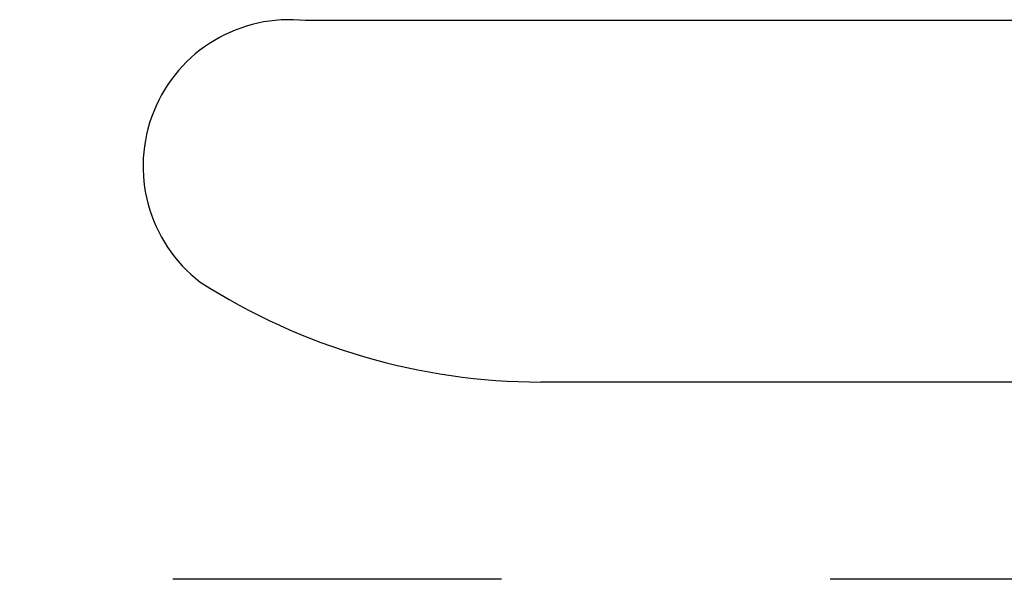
# Model space of a CAD drawing. Header units: inches. Extents: x -8998005 to 170525121, y -30058259 to 1575573.
# Tile 38 of 107: x -46663 to -27937, y 183000 to 193636. Entities that reach past the tile are written whole.
import ezdxf

# ---------------------------------------------------------------- set-up
doc = ezdxf.new("R2010")
doc.units = ezdxf.units.IN
doc.header["$LTSCALE"] = 5
doc.header["$MEASUREMENT"] = 0
doc.linetypes.add('CENTER', pattern=[2, 1.25, -0.25, 0.25, -0.25])
doc.layers.add('DIM', color=7, linetype='Continuous')
doc.layers.add('TCE-ME-ROAD', color=244, linetype='Continuous')

# ---------------------------------------------------------------- blocks, each defined once
blk = doc.blocks.new('BTG Road')
at = {"layer": 'TCE-ME-ROAD'}
for p, q in [((2733367, 435138, 96251), (2713667, 435138, 96251)), ((2754894, 428269), (2718144, 428269))]:
    blk.add_line(p, q, dxfattribs=at)
at = {"layer": 'TCE-ME-ROAD', "color": 11, "linetype": 'CENTER', "ltscale": 5000}
blk.add_line((2754894, 424519, 43814), (2702394, 424519, 43814), dxfattribs=at)
at = {"layer": 'TCE-ME-ROAD', "ltscale": 100}
blk.add_arc((2713359, 432374, -96251), 2781, 83.6334, 232.4869, dxfattribs=at)
at = {"layer": 'TCE-ME-ROAD'}
blk.add_arc((2718144, 440269), 12000, 237.3227, 270, dxfattribs=at)

msp = doc.modelspace()

# ---------------------------------------------------------------- block references
at = {"layer": 'DIM'}
msp.add_blockref('BTG Road', (-2754894, -241519), dxfattribs=at)

doc.saveas('drawing.dxf')
